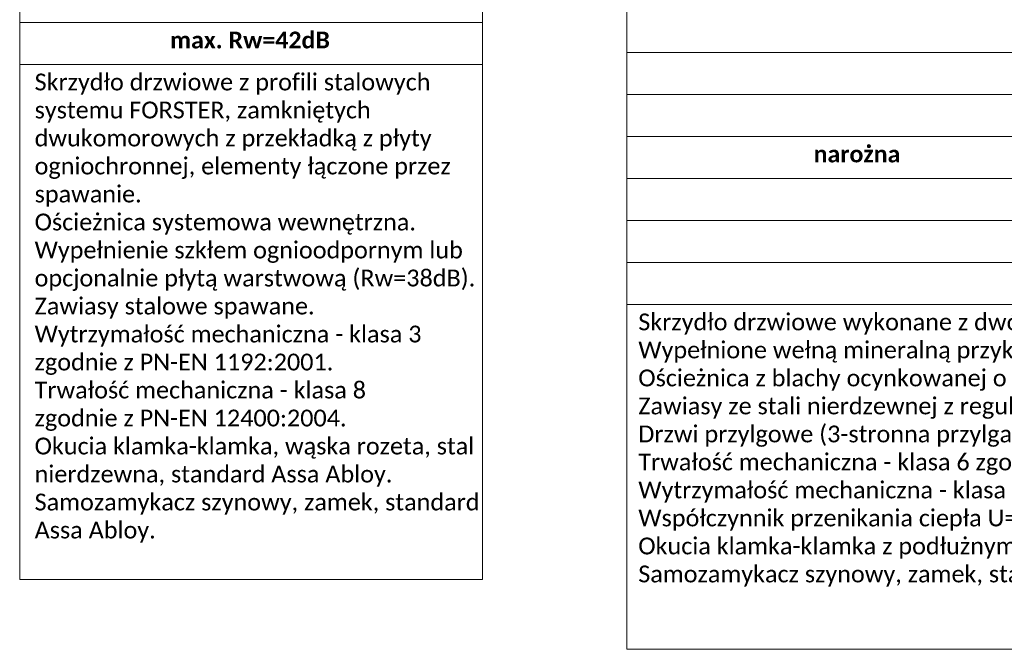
# Model space of a CAD drawing. Header units: millimetres. Extents: x 23192 to 149900, y -396339 to -79279.
# Tile 126 of 136: x 74408 to 74995, y -209015 to -208640. Entities that reach past the tile are written whole.
import ezdxf

# ---------------------------------------------------------------- set-up
doc = ezdxf.new("R2010")
doc.units = ezdxf.units.MM
doc.layers.get('0').update_dxf_attribs({"lineweight": 0})
doc.styles.get("Standard").update_dxf_attribs({"font": 'arial.ttf', "height": 25})

msp = doc.modelspace()

# ---------------------------------------------------------------- linework, layer by layer
at = {"color": 131, "true_color": 0x98fefe}
for points in [[(74408.351, -208617.066), (74684.053, -208617.066), (74684.053, -208642.066), (74408.351, -208642.066)], [(74408.351, -208642.066), (74684.053, -208642.066), (74684.053, -208667.066), (74408.351, -208667.066)], [(74408.351, -208667.066), (74684.053, -208667.066), (74684.053, -208973.667), (74408.351, -208973.667)]]:
    msp.add_lwpolyline(points, close=True, dxfattribs=at)
at = {"color": 254}
for points in [[(74770.076, -208634.901), (75597.181, -208634.901), (75597.181, -208659.901), (74770.076, -208659.901)], [(74770.076, -208659.901), (75597.181, -208659.901), (75597.181, -208684.901), (74770.076, -208684.901)], [(74770.076, -208684.901), (75597.181, -208684.901), (75597.181, -208709.901), (74770.076, -208709.901)], [(74770.076, -208709.901), (75045.777, -208709.901), (75045.777, -208734.901), (74770.076, -208734.901)], [(74770.076, -208734.901), (75321.479, -208734.901), (75321.479, -208759.901), (74770.076, -208759.901)], [(75321.479, -208784.901), (74770.076, -208784.901), (74770.076, -208759.901), (75321.479, -208759.901)], [(74770.076, -208784.901), (75597.181, -208784.901), (75597.181, -208809.901), (74770.076, -208809.901)], [(74770.076, -208809.901), (75597.181, -208809.901), (75597.181, -209015.084), (74770.119, -209015.129)]]:
    msp.add_lwpolyline(points, close=True, dxfattribs=at)

# ---------------------------------------------------------------- texts
at = {"color": 131, "true_color": 0x98fefe, "char_height": 10}
for s, insert, width, attachment_point in [('{\\fcalibri|b1|i0|c238|p34;\\C131;max. \\C131;\\c16711293;Rw=42dB}', (74545.57, -208647.426), 385.46993, 2), ('{\\fCalibri|b0|i0|c238|p34;\\C131;\\c16711293;Skrzydło drzwiowe z profili stalowych systemu FORSTER, zamkniętych dwukomorowych z przekładką z płyty ogniochronnej, elementy łączone przez spawanie. \\P\\C131;Ościeżnica systemowa wewnętrzna. \\C131;\\c16711293;Wypełnienie szkłem ognioodpornym lub opcjonalnie płytą warstwową (Rw=38dB). Zawiasy stalowe spawane. \\PWytrzymałość mechaniczna - klasa 3 zgodnie z PN-EN 1192:2001. \\P\\C131;Trwałość mechaniczna - klasa 8\\Pzgodnie z PN-EN 12400:2004. \\C131;\\c16711293; \\P\\C131;\\c16711320;Okucia klamka-klamka, wąska rozeta, stal nierdzewna, standard Assa Abloy. \\PSamozamykacz szynowy, zamek, standard Assa Abloy.\\C254; }', (74417.241, -208672.426), 276.4222, 1)]:
    msp.add_mtext(s, dxfattribs=dict(at, insert=insert, width=width, attachment_point=attachment_point))
at = {"color": 254, "char_height": 10}
for s, insert, width, attachment_point in [('{\\fcalibri|b1|i0|c238|p34;narożna}', (74907.295, -208715.261), 199.05942, 2), ('{\\fCalibri|b0|i0|c238|p34;Skrzydło drzwiowe wykonane z dwóch tłoczonych, ocynkowanych blach stalowych o grubości 1,25mm. \\PWypełnione wełną mineralną przyklejoną do blach klejem poliuretanowym. \\POścieżnica z blachy ocynkowanej o grubości 1,5 mm. \\PZawiasy ze stali nierdzewnej z regulacją 3D. \\PDrzwi przylgowe (3-stronna przylga).\\PTrwałość mechaniczna - klasa 6 zgodnie z PN-EN 12400:2004. \\PWytrzymałość mechaniczna - klasa 4 zgodnie z PN-EN 1192:2001 (wg ZUAT-15/III.16/2007). \\PWspółczynnik przenikania ciepła U=1,4 W/m²xK.\\POkucia klamka-klamka z podłużnym szyldem, stal nierdzewna, standard Assa Abloy. \\PSamozamykacz szynowy, zamek, standard Assa Abloy}', (74776.98, -208815.261), 808.06117, 1)]:
    msp.add_mtext(s, dxfattribs=dict(at, insert=insert, width=width, attachment_point=attachment_point))

doc.saveas('drawing.dxf')
